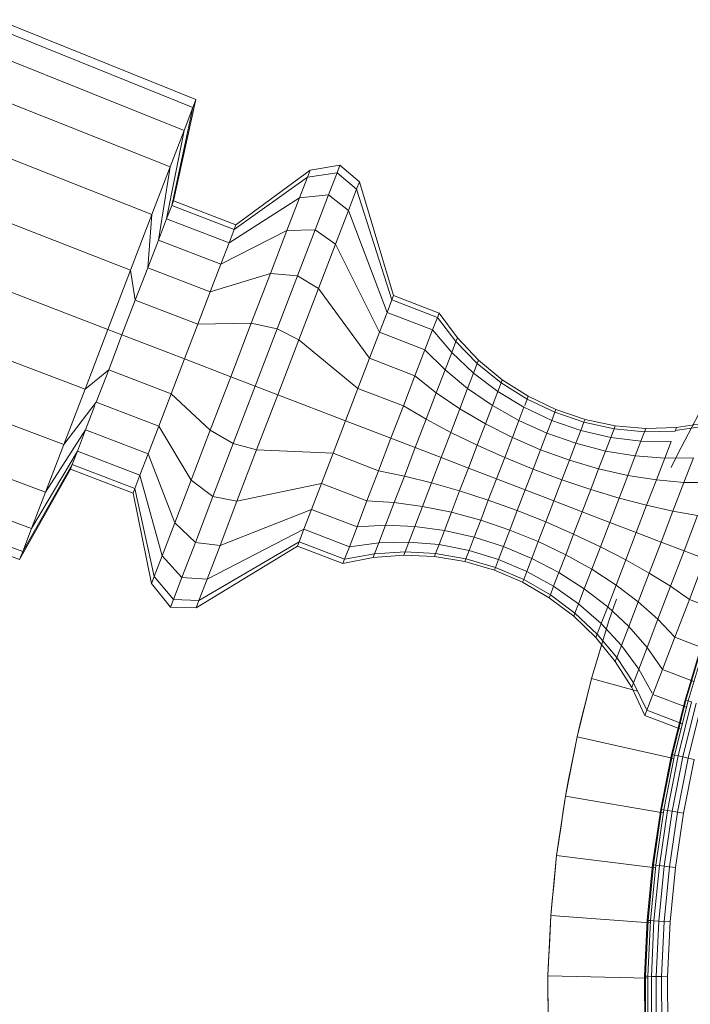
# Model space of a CAD drawing. Header units: centimetres. Extents: x 511 to 2122, y 723 to 1373.
# Tile 11 of 89: x 989.44 to 992.76, y 757.93 to 762.81. Entities that reach past the tile are written whole.
import ezdxf

# ---------------------------------------------------------------- set-up
doc = ezdxf.new("R2010")
doc.units = ezdxf.units.CM
doc.layers.add('G-IMPT', color=8, linetype='Continuous', lineweight=18)
doc.layers.add('I-FURN', color=30, linetype='Continuous', lineweight=18)

# ---------------------------------------------------------------- blocks, each defined once
blk = doc.blocks.new('LUPA - LUPA_skp_-562653-PROJETO_TÉRREO')
at = {"layer": 'G-IMPT'}
for p, q in [((5.3476, 0.2338), (5.238, 0.5401)), ((5.0668, 0.4832), (5.1611, 0.1722)), ((4.893, 0.4348), (4.9719, 0.1199)), ((4.7804, 0.0769), (4.7171, 0.3948)), ((4.5394, 0.3635), (4.5869, 0.0433)), ((5.5307, 0.3045), (5.3476, 0.2338)), ((5.3476, 0.2338), (5.1611, 0.1722)), ((4.3921, 0.0193), (4.3768, 0.1741)), ((5.1611, 0.1722), (4.9719, 0.1199)), ((4.7804, 0.0769), (4.9719, 0.1199)), ((4.5869, 0.0433), (4.7804, 0.0769)), ((4.3921, 0.0193), (4.5869, 0.0433)), ((4.2642, 0.0098), (4.3921, 0.0193))]:
    blk.add_line(p, q, dxfattribs=at)
at = {"layer": 'G-IMPT', "flags": 128}
for points in [[(5.3476, 0.2338), (5.3934, 0.2515), (5.4391, 0.2692), (5.4849, 0.2868), (5.5307, 0.3045)], [(5.1611, 0.1722), (5.2077, 0.1876), (5.2543, 0.203), (5.301, 0.2184), (5.3476, 0.2338)], [(4.9719, 0.1199), (5.0192, 0.133), (5.0665, 0.1461), (5.1138, 0.1591), (5.1611, 0.1722)], [(4.7804, 0.0769), (4.8283, 0.0876), (4.8761, 0.0984), (4.924, 0.1091), (4.9719, 0.1199)], [(4.5869, 0.0433), (4.6353, 0.0517), (4.6836, 0.0601), (4.732, 0.0685), (4.7804, 0.0769)], [(4.3921, 0.0193), (4.4408, 0.0253), (4.4895, 0.0313), (4.5382, 0.0373), (4.5869, 0.0433)], [(4.2642, 0.0098), (4.2942, 0.012), (4.3431, 0.0157), (4.3921, 0.0193)]]:
    blk.add_lwpolyline(points, dxfattribs=at)
blk = doc.blocks.new('LUPA - LUPA_skp_-562654-PROJETO_TÉRREO')
at = {"layer": 'G-IMPT'}
blk.add_line((3.6569, 0.0157), (3.6079, 0.0193), dxfattribs=at)
at = {"layer": 'G-IMPT', "flags": 128}
for points in [[(5.3476, 0.2338), (5.3934, 0.2515), (5.4391, 0.2692), (5.4849, 0.2868), (5.5307, 0.3045)], [(5.5307, 0.3045), (5.4849, 0.2868), (5.4391, 0.2692), (5.3934, 0.2515), (5.3476, 0.2338)], [(5.1611, 0.1722), (5.2077, 0.1876), (5.2543, 0.203), (5.301, 0.2184), (5.3476, 0.2338)], [(5.3476, 0.2338), (5.301, 0.2184), (5.2543, 0.203), (5.2077, 0.1876), (5.1611, 0.1722)], [(4.9719, 0.1199), (5.0192, 0.133), (5.0665, 0.1461), (5.1138, 0.1591), (5.1611, 0.1722)], [(5.1611, 0.1722), (5.1138, 0.1591), (5.0665, 0.1461), (5.0192, 0.133), (4.9719, 0.1199)], [(4.7804, 0.0769), (4.8283, 0.0876), (4.8761, 0.0984), (4.924, 0.1091), (4.9719, 0.1199)], [(4.9719, 0.1199), (4.924, 0.1091), (4.8761, 0.0984), (4.8283, 0.0876), (4.7804, 0.0769)], [(4.5869, 0.0433), (4.6353, 0.0517), (4.6836, 0.0601), (4.732, 0.0685), (4.7804, 0.0769)], [(4.7804, 0.0769), (4.732, 0.0685), (4.6836, 0.0601), (4.6353, 0.0517), (4.5869, 0.0433)], [(3.6079, 0.0193), (3.5592, 0.0253), (3.5105, 0.0313), (3.4618, 0.0373), (3.4131, 0.0433)], [(4.3921, 0.0193), (4.4408, 0.0253), (4.4895, 0.0313), (4.5382, 0.0373), (4.5869, 0.0433)], [(4.5869, 0.0433), (4.5382, 0.0373), (4.4895, 0.0313), (4.4408, 0.0253), (4.3921, 0.0193)], [(4.1963, 0.0048), (4.1472, 0.0036), (4.1211, 0.003)], [(4.3921, 0.0193), (4.3431, 0.0157), (4.2942, 0.012), (4.2452, 0.0084), (4.1963, 0.0048)], [(4.2642, 0.0098), (4.2942, 0.012), (4.3431, 0.0157), (4.3921, 0.0193)]]:
    blk.add_lwpolyline(points, dxfattribs=at)
blk = doc.blocks.new('LUPA - LUPA_skp_-562655-PROJETO_TÉRREO')
at = {"xscale": 0.8734174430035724, "yscale": 0.8734174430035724}
for name, zscale in [('LUPA - LUPA_skp_-562653-PROJETO_TÉRREO', -0.8734174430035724), ('LUPA - LUPA_skp_-562654-PROJETO_TÉRREO', 0.8734174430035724)]:
    blk.add_blockref(name, (0, 0), dxfattribs=dict(at, zscale=zscale))
blk = doc.blocks.new('LUPA - LUPA_skp_-562652-PROJETO_TÉRREO')
at = {"layer": 'G-IMPT'}
for p, q in [((5.9143, 0.5479), (6.1065, 0.6221)), ((6.1151, 0.6014), (5.9218, 0.5269)), ((5.9288, 0.5072), (6.123, 0.5821)), ((5.9349, 0.4904), (6.1299, 0.5656)), ((5.7186, 0.4833), (5.9143, 0.5479)), ((5.9218, 0.5269), (5.7251, 0.4619)), ((5.9218, 0.5269), (5.9143, 0.5479)), ((5.9288, 0.5072), (5.9218, 0.5269)), ((6.1352, 0.5529), (5.9395, 0.4774)), ((6.1385, 0.5449), (5.9424, 0.4693)), ((5.9424, 0.4693), (6.1385, 0.5449)), ((6.1396, 0.5422), (5.9434, 0.4665)), ((5.5201, 0.4283), (5.7186, 0.4833)), ((5.7186, 0.4833), (5.7251, 0.4619)), ((5.7312, 0.4419), (5.9288, 0.5072)), ((5.7364, 0.4248), (5.9349, 0.4904)), ((5.9349, 0.4904), (5.9288, 0.5072)), ((5.9395, 0.4774), (5.9349, 0.4904)), ((5.5255, 0.4066), (5.7251, 0.4619)), ((5.7251, 0.4619), (5.7312, 0.4419)), ((5.7404, 0.4117), (5.9395, 0.4774)), ((5.7429, 0.4034), (5.9424, 0.4693)), ((5.9424, 0.4693), (5.7429, 0.4034)), ((5.9434, 0.4665), (5.7437, 0.4006)), ((5.9395, 0.4774), (5.9424, 0.4693)), ((5.9424, 0.4693), (5.9395, 0.4774)), ((5.9424, 0.4693), (5.9434, 0.4665)), ((5.9434, 0.4665), (5.9424, 0.4693)), ((5.3191, 0.3832), (5.5201, 0.4283)), ((5.5201, 0.4283), (5.5255, 0.4066)), ((5.5306, 0.3864), (5.7312, 0.4419)), ((5.5349, 0.3691), (5.7364, 0.4248)), ((5.7404, 0.4117), (5.5383, 0.3557)), ((5.7312, 0.4419), (5.7364, 0.4248)), ((5.7364, 0.4248), (5.7404, 0.4117)), ((5.7429, 0.4034), (5.7404, 0.4117)), ((5.7404, 0.4117), (5.7429, 0.4034)), ((5.1161, 0.348), (5.3191, 0.3832)), ((5.3191, 0.3832), (5.3234, 0.3613)), ((5.3234, 0.3613), (5.5255, 0.4066)), ((5.5306, 0.3864), (5.3275, 0.3408)), ((5.5255, 0.4066), (5.5306, 0.3864)), ((5.5349, 0.3691), (5.5306, 0.3864)), ((5.5404, 0.3474), (5.7429, 0.4034)), ((5.7429, 0.4034), (5.5404, 0.3474)), ((5.7437, 0.4006), (5.5411, 0.3445)), ((5.7437, 0.4006), (5.7429, 0.4034)), ((5.7429, 0.4034), (5.7437, 0.4006)), ((5.1193, 0.3259), (5.1161, 0.348)), ((5.1193, 0.3259), (5.3234, 0.3613)), ((5.3275, 0.3408), (5.1224, 0.3052)), ((5.3234, 0.3613), (5.3275, 0.3408)), ((5.3275, 0.3408), (5.331, 0.3233)), ((5.331, 0.3233), (5.5349, 0.3691)), ((5.5383, 0.3557), (5.3337, 0.3098)), ((5.5404, 0.3474), (5.3354, 0.3013)), ((5.3354, 0.3013), (5.5404, 0.3474)), ((5.5411, 0.3445), (5.3359, 0.2984)), ((5.5349, 0.3691), (5.5383, 0.3557)), ((5.5383, 0.3557), (5.5404, 0.3474)), ((5.5404, 0.3474), (5.5383, 0.3557)), ((5.5411, 0.3445), (5.5404, 0.3474)), ((5.5404, 0.3474), (5.5411, 0.3445)), ((4.9138, 0.3005), (5.1193, 0.3259)), ((4.9158, 0.2798), (5.1224, 0.3052)), ((5.1224, 0.3052), (5.1193, 0.3259)), ((5.125, 0.2875), (5.1224, 0.3052)), ((5.125, 0.2875), (5.331, 0.3233)), ((5.3337, 0.3098), (5.1271, 0.2739)), ((5.3354, 0.3013), (5.1283, 0.2654)), ((5.1283, 0.2654), (5.3354, 0.3013)), ((5.3359, 0.2984), (5.1288, 0.2625)), ((5.331, 0.3233), (5.3337, 0.3098)), ((5.3354, 0.3013), (5.3337, 0.3098)), ((5.3337, 0.3098), (5.3354, 0.3013)), ((5.3354, 0.3013), (5.3359, 0.2984)), ((5.3354, 0.3013), (5.3359, 0.2984)), ((4.9176, 0.2619), (5.125, 0.2875)), ((4.9176, 0.2619), (4.9189, 0.2483)), ((5.1271, 0.2739), (4.9189, 0.2483)), ((5.1283, 0.2654), (4.9198, 0.2397)), ((5.1288, 0.2625), (4.9201, 0.2367)), ((5.0279, 0.253), (5.1283, 0.2654)), ((5.1271, 0.2739), (5.125, 0.2875)), ((5.1283, 0.2654), (5.1271, 0.2739)), ((5.1283, 0.2654), (5.1271, 0.2739)), ((5.1288, 0.2625), (5.1283, 0.2654)), ((5.1288, 0.2625), (5.1283, 0.2654)), ((4.9189, 0.2483), (4.7098, 0.2328)), ((4.9198, 0.2397), (4.7102, 0.2242)), ((4.9201, 0.2367), (4.7104, 0.2213)), ((4.9189, 0.2483), (4.9198, 0.2397)), ((4.9198, 0.2397), (4.9201, 0.2367))]:
    blk.add_line(p, q, dxfattribs=at)
blk = doc.blocks.new('LUPA - LUPA_skp_-562651-PROJETO_TÉRREO')
at = {"layer": 'G-IMPT'}
for p, q in [((18.9955, 7.3733), (17.9361, 7.3555)), ((17.9361, 7.3555), (17.8608, 6.8476)), ((17.9361, 7.3555), (17.9361, 7.3139)), ((18.9955, 7.3311), (17.9361, 7.3139)), ((17.1527, 7.3081), (17.0332, 7.2654)), ((17.2828, 7.2324), (17.1527, 7.3081)), ((17.1527, 7.2682), (17.1527, 7.3081)), ((17.9361, 7.3139), (17.8608, 6.8234)), ((17.9361, 7.3139), (17.9361, 7.192)), ((17.0332, 7.2654), (16.6732, 6.8)), ((17.0332, 7.2269), (16.6732, 6.7773)), ((17.1527, 7.2682), (17.0332, 7.2269)), ((17.0332, 7.2654), (17.0332, 7.2269)), ((17.0332, 7.114), (17.0332, 7.2269)), ((17.2828, 7.195), (17.1527, 7.2682)), ((17.1527, 7.151), (17.1527, 7.2682)), ((17.5286, 6.8476), (17.2828, 7.2324)), ((17.2828, 7.195), (17.2828, 7.2324)), ((17.5286, 6.8234), (17.2828, 7.195)), ((17.2828, 7.195), (17.2828, 7.0854)), ((17.9361, 7.192), (17.8608, 6.7522)), ((18.9955, 7.2074), (17.9361, 7.192)), ((17.9361, 7.192), (17.9361, 6.9981)), ((17.1527, 7.151), (17.0332, 7.114)), ((17.2828, 7.0854), (17.1527, 7.151)), ((17.1527, 7.151), (17.1527, 6.9646)), ((17.0332, 7.114), (16.6732, 6.7109)), ((17.0332, 6.9344), (17.0332, 7.114)), ((17.5286, 6.7522), (17.2828, 7.0854)), ((17.2828, 7.0854), (17.2828, 6.9111)), ((17.9361, 6.9981), (17.8608, 6.639)), ((18.9955, 7.0107), (17.9361, 6.9981)), ((17.9361, 6.7454), (17.9361, 6.9981)), ((14.7638, 6.9658), (14.5719, 6.9658)), ((14.7638, 6.9375), (14.5754, 6.9375)), ((14.8742, 6.8604), (14.7638, 6.9658)), ((14.7638, 6.9375), (14.7638, 6.9658)), ((14.8742, 6.8357), (14.7638, 6.9375)), ((14.7638, 6.9375), (14.7638, 6.8545)), ((17.0332, 6.9344), (16.6732, 6.6053)), ((17.1527, 6.9646), (17.0332, 6.9344)), ((17.0332, 6.9344), (17.0332, 6.7003)), ((17.2828, 6.9111), (17.1527, 6.9646)), ((17.1527, 6.7217), (17.1527, 6.9646)), ((17.5286, 6.639), (17.2828, 6.9111)), ((17.2828, 6.9111), (17.2828, 6.6839)), ((14.7638, 6.8545), (14.5856, 6.8545)), ((14.7638, 6.7225), (14.7638, 6.8545)), ((14.8742, 6.7633), (14.7698, 6.8495)), ((14.8742, 6.8357), (14.8742, 6.8604)), ((14.9964, 6.7691), (14.8742, 6.8604)), ((14.8742, 6.8357), (14.8742, 6.8604)), ((14.9964, 6.7475), (14.8742, 6.8357)), ((14.8742, 6.7633), (14.8742, 6.8357)), ((17.8608, 6.8476), (17.5286, 6.8476)), ((17.5286, 6.8476), (17.5286, 6.8234)), ((17.8608, 6.8476), (17.8608, 6.8234)), ((16.4316, 6.8), (16.3027, 6.7184)), ((16.6732, 6.8), (16.4316, 6.8)), ((16.4316, 6.7773), (16.4316, 6.8)), ((16.6732, 6.8), (16.6732, 6.7773)), ((17.8608, 6.8234), (17.5286, 6.8234)), ((17.5286, 6.8234), (17.5286, 6.7522)), ((17.8608, 6.7522), (17.8608, 6.8234)), ((14.9964, 6.6842), (14.8742, 6.7633)), ((14.8742, 6.648), (14.8742, 6.7633)), ((15.1287, 6.6932), (14.9964, 6.7691)), ((14.9964, 6.7691), (14.9964, 6.7475)), ((14.9964, 6.7475), (14.9964, 6.7691)), ((15.1287, 6.6742), (14.9964, 6.7475)), ((14.9964, 6.7475), (14.9964, 6.6842)), ((16.4316, 6.7773), (16.3027, 6.6986)), ((16.6732, 6.7773), (16.4316, 6.7773)), ((16.4316, 6.7773), (16.4316, 6.7109)), ((16.6732, 6.7773), (16.6732, 6.7109)), ((17.8608, 6.7522), (17.5286, 6.7522)), ((17.5286, 6.639), (17.5286, 6.7522)), ((17.8608, 6.7522), (17.8608, 6.639)), ((17.9361, 6.7454), (17.8608, 6.4915)), ((18.9955, 6.7543), (17.9361, 6.7454)), ((17.9361, 6.7454), (17.9361, 6.4511)), ((14.7638, 6.7225), (14.597, 6.7225)), ((14.8742, 6.648), (14.7638, 6.7225)), ((14.7638, 6.7225), (14.7638, 6.5505)), ((15.1287, 6.6742), (15.1287, 6.6932)), ((15.2691, 6.6337), (15.1287, 6.6932)), ((15.1287, 6.6742), (15.1287, 6.6932)), ((16.3027, 6.7184), (16.1649, 6.653)), ((16.3027, 6.6986), (16.1649, 6.6353)), ((16.3027, 6.6986), (16.3027, 6.7184)), ((16.3027, 6.7184), (16.3027, 6.6986)), ((16.4316, 6.7109), (16.3027, 6.6403)), ((16.3027, 6.6403), (16.3027, 6.6986)), ((16.6732, 6.7109), (16.4316, 6.7109)), ((16.4316, 6.7109), (16.4316, 6.6053)), ((16.6732, 6.6053), (16.6732, 6.7109)), ((17.0332, 6.7003), (16.6732, 6.4676)), ((17.1527, 6.7217), (17.0332, 6.7003)), ((17.0332, 6.4278), (17.0332, 6.7003)), ((17.2828, 6.6839), (17.1527, 6.7217)), ((17.1527, 6.7217), (17.1527, 6.4389)), ((14.9964, 6.5835), (14.8742, 6.648)), ((14.8742, 6.4979), (14.8742, 6.648)), ((15.1287, 6.6184), (14.9964, 6.6842)), ((14.9964, 6.6842), (14.9964, 6.5835)), ((15.2691, 6.6167), (15.1287, 6.6742)), ((15.1287, 6.6184), (15.1287, 6.6742)), ((16.1649, 6.653), (16.0202, 6.6046)), ((16.1649, 6.653), (16.1649, 6.6353)), ((16.1649, 6.6353), (16.1649, 6.653)), ((16.3027, 6.6403), (16.1649, 6.5836)), ((16.3027, 6.5476), (16.3027, 6.6403)), ((17.5286, 6.4915), (17.2828, 6.6839)), ((17.2828, 6.4193), (17.2828, 6.6839)), ((17.8608, 6.639), (17.5286, 6.639)), ((17.5286, 6.4915), (17.5286, 6.639)), ((17.8608, 6.5092), (17.8608, 6.639)), ((15.2691, 6.5669), (15.1287, 6.6184)), ((15.1287, 6.6184), (15.1287, 6.5298)), ((15.4157, 6.5916), (15.2691, 6.6337)), ((15.2691, 6.6337), (15.2691, 6.6167)), ((15.2691, 6.6337), (15.2691, 6.6167)), ((15.4157, 6.576), (15.2691, 6.6167)), ((15.2691, 6.6167), (15.2691, 6.5669)), ((15.5664, 6.5673), (15.4157, 6.5916)), ((15.4157, 6.5916), (15.4157, 6.576)), ((15.4157, 6.576), (15.4157, 6.5916)), ((16.0202, 6.6046), (15.8708, 6.5739)), ((16.0202, 6.5886), (15.8708, 6.559)), ((16.1649, 6.6353), (16.0202, 6.5886)), ((16.0202, 6.6046), (16.0202, 6.5886)), ((16.0202, 6.5886), (16.0202, 6.6046)), ((16.0202, 6.5417), (16.0202, 6.5886)), ((16.1649, 6.6353), (16.1649, 6.5836)), ((16.4316, 6.6053), (16.3027, 6.5476)), ((16.6732, 6.6053), (16.4316, 6.6053)), ((16.4316, 6.4676), (16.4316, 6.6053)), ((16.6732, 6.6053), (16.6732, 6.4676)), ((14.7638, 6.5505), (14.6083, 6.5505)), ((14.8742, 6.4979), (14.7638, 6.5505)), ((14.7638, 6.3502), (14.7638, 6.5505)), ((15.1287, 6.5298), (14.9964, 6.5835)), ((14.9964, 6.5835), (14.9964, 6.4522)), ((15.4157, 6.5304), (15.2691, 6.5669)), ((15.2691, 6.4877), (15.2691, 6.5669)), ((15.5664, 6.5526), (15.4157, 6.576)), ((15.4157, 6.576), (15.4157, 6.5304)), ((15.5664, 6.5526), (15.5664, 6.5673)), ((15.7188, 6.5614), (15.5664, 6.5673)), ((15.5664, 6.5673), (15.5664, 6.5526)), ((15.7188, 6.5469), (15.5664, 6.5526)), ((15.5664, 6.5526), (15.5664, 6.5095)), ((15.8708, 6.5739), (15.7188, 6.5614)), ((15.7188, 6.5614), (15.7188, 6.5469)), ((15.7188, 6.5469), (15.7188, 6.5614)), ((15.8708, 6.559), (15.7188, 6.5469)), ((15.7188, 6.5043), (15.7188, 6.5469)), ((15.8708, 6.5739), (15.8708, 6.559)), ((15.8708, 6.5739), (15.8708, 6.559)), ((15.8708, 6.559), (15.8708, 6.5151)), ((16.0202, 6.5417), (15.8708, 6.5151)), ((16.1649, 6.5836), (16.0202, 6.5417)), ((16.0202, 6.5417), (16.0202, 6.4671)), ((16.1649, 6.5013), (16.1649, 6.5836)), ((16.3027, 6.5476), (16.1649, 6.5013)), ((16.3027, 6.5476), (16.3027, 6.4269)), ((14.9964, 6.4522), (14.8742, 6.4979)), ((14.8742, 6.4979), (14.8742, 6.323)), ((15.1287, 6.5298), (15.2691, 6.4877)), ((15.1287, 6.4142), (15.1287, 6.5298)), ((15.5664, 6.5095), (15.4157, 6.5304)), ((15.4157, 6.5304), (15.4157, 6.4579)), ((15.7188, 6.5043), (15.5664, 6.5095)), ((15.5664, 6.4408), (15.5664, 6.5095)), ((15.8708, 6.5151), (15.7188, 6.5043)), ((15.7188, 6.5043), (15.7188, 6.4366)), ((15.8708, 6.4454), (15.8708, 6.5151)), ((16.1649, 6.5013), (16.0202, 6.4671)), ((16.1649, 6.3941), (16.1649, 6.5013)), ((17.8608, 6.4915), (17.5286, 6.4915)), ((17.5286, 6.3197), (17.5286, 6.4915)), ((17.8608, 6.3197), (17.8608, 6.4915)), ((15.1287, 6.4142), (14.9964, 6.4522)), ((14.9964, 6.2994), (14.9964, 6.4522)), ((15.4157, 6.4579), (15.2691, 6.4877)), ((15.2691, 6.4877), (15.2691, 6.3845)), ((15.5664, 6.4408), (15.4157, 6.4579)), ((15.4157, 6.4579), (15.4157, 6.3634)), ((15.7188, 6.4366), (15.5664, 6.4408)), ((15.5664, 6.4408), (15.5664, 6.3513)), ((15.8708, 6.4454), (15.7188, 6.4366)), ((16.0202, 6.4671), (15.8708, 6.4454)), ((15.8708, 6.4454), (15.8708, 6.3546)), ((16.0202, 6.3699), (16.0202, 6.4671)), ((16.4316, 6.4676), (16.3027, 6.4269)), ((16.6732, 6.4676), (16.4316, 6.4676)), ((16.4316, 6.3073), (16.4316, 6.4676)), ((16.6732, 6.4676), (16.6732, 6.3073)), ((17.9361, 6.4511), (17.8608, 6.3197)), ((18.9955, 6.4557), (17.9361, 6.4511)), ((17.9361, 6.4511), (17.9361, 6.1353)), ((15.2691, 6.3845), (15.1287, 6.4142)), ((15.1287, 6.2797), (15.1287, 6.4142)), ((15.7188, 6.3484), (15.7188, 6.4366)), ((16.1649, 6.3941), (16.0202, 6.3699)), ((16.3027, 6.4269), (16.1649, 6.3941)), ((16.1649, 6.3941), (16.1649, 6.2693)), ((16.3027, 6.4269), (16.3027, 6.2862)), ((17.0332, 6.4278), (16.6732, 6.3073)), ((17.1527, 6.4389), (17.0332, 6.4278)), ((17.0332, 6.1353), (17.0332, 6.4278)), ((17.2828, 6.4193), (17.1527, 6.4389)), ((17.1527, 6.4389), (17.1527, 6.1353)), ((17.5286, 6.3197), (17.2828, 6.4193)), ((17.2828, 6.4193), (17.2828, 6.1353)), ((14.7638, 6.3502), (14.6148, 6.3502)), ((14.8742, 6.323), (14.7638, 6.3502)), ((14.7638, 6.1353), (14.7638, 6.3502)), ((15.4157, 6.3634), (15.2691, 6.3845)), ((15.2691, 6.3845), (15.2691, 6.2643)), ((15.5664, 6.3513), (15.4157, 6.3634)), ((15.4157, 6.2534), (15.4157, 6.3634)), ((15.7188, 6.3484), (15.5664, 6.3513)), ((15.5664, 6.3513), (15.5664, 6.2471)), ((15.8708, 6.3546), (15.7188, 6.3484)), ((15.7188, 6.2456), (15.7188, 6.3484)), ((16.0202, 6.3699), (15.8708, 6.3546)), ((15.8708, 6.3546), (15.8708, 6.2488)), ((16.0202, 6.2568), (16.0202, 6.3699)), ((14.9964, 6.2994), (14.8742, 6.323)), ((14.8742, 6.323), (14.8742, 6.1353)), ((15.1287, 6.2797), (14.9964, 6.2994)), ((14.9964, 6.1353), (14.9964, 6.2994)), ((16.4316, 6.3073), (16.3027, 6.2862)), ((16.6732, 6.3073), (16.4316, 6.3073)), ((16.4316, 6.1353), (16.4316, 6.3073)), ((16.6732, 6.3073), (16.6732, 6.1353)), ((17.8608, 6.3197), (17.5286, 6.3197)), ((17.5286, 6.1353), (17.5286, 6.3197)), ((17.8608, 6.3197), (17.8608, 6.1353)), ((15.2691, 6.2643), (15.1287, 6.2797)), ((15.1287, 6.2797), (15.1287, 6.1353)), ((15.4157, 6.2534), (15.2691, 6.2643)), ((15.2691, 6.1353), (15.2691, 6.2643)), ((15.5664, 6.2471), (15.4157, 6.2534)), ((15.4157, 6.2534), (15.4157, 6.1353)), ((15.7188, 6.2456), (15.5664, 6.2471)), ((15.5664, 6.2471), (15.5664, 6.1353)), ((15.8708, 6.2488), (15.7188, 6.2456)), ((15.7188, 6.2456), (15.7188, 6.1353)), ((16.0202, 6.2568), (15.8708, 6.2488)), ((15.8708, 6.2488), (15.8708, 6.1353)), ((16.1649, 6.2693), (16.0202, 6.2568)), ((16.0202, 6.1353), (16.0202, 6.2568)), ((16.3027, 6.2862), (16.1649, 6.2693)), ((16.1649, 6.2693), (16.1649, 6.1353)), ((16.3027, 6.1353), (16.3027, 6.2862)), ((14.8742, 6.1353), (14.7638, 6.1353)), ((14.9964, 6.1353), (14.8742, 6.1353)), ((14.8742, 6.1353), (14.8742, 5.9476)), ((15.1287, 6.1353), (14.9964, 6.1353)), ((14.9964, 5.9713), (14.9964, 6.1353)), ((15.2691, 6.1353), (15.1287, 6.1353)), ((15.1287, 6.1353), (15.1287, 5.9909)), ((15.4157, 6.1353), (15.2691, 6.1353)), ((15.2691, 6.0063), (15.2691, 6.1353)), ((15.5664, 6.1353), (15.4157, 6.1353)), ((15.4157, 6.1353), (15.4157, 6.0172)), ((15.7188, 6.1353), (15.5664, 6.1353)), ((15.5664, 6.1353), (15.5664, 6.0235)), ((15.8708, 6.1353), (15.7188, 6.1353)), ((15.7188, 6.1353), (15.7188, 6.025)), ((16.0202, 6.1353), (15.8708, 6.1353)), ((15.8708, 6.1353), (15.8708, 6.0218)), ((16.1649, 6.1353), (16.0202, 6.1353)), ((16.0202, 6.1353), (16.0202, 6.0139)), ((16.3027, 6.1353), (16.1649, 6.1353)), ((16.1649, 6.0013), (16.1649, 6.1353)), ((16.4316, 6.1353), (16.3027, 6.1353)), ((16.3027, 5.9844), (16.3027, 6.1353)), ((16.6732, 6.1353), (16.4316, 6.1353)), ((16.4316, 6.1353), (16.4316, 5.9633)), ((17.0332, 6.1353), (16.6732, 6.1353)), ((16.6732, 6.1353), (16.6732, 5.9633)), ((17.1527, 6.1353), (17.0332, 6.1353)), ((17.0332, 6.1353), (17.0332, 5.8428)), ((17.2828, 6.1353), (17.1527, 6.1353)), ((17.1527, 5.8318), (17.1527, 6.1353)), ((17.5286, 6.1353), (17.2828, 6.1353)), ((17.2828, 6.1353), (17.2828, 5.8514)), ((17.8608, 6.1353), (17.5286, 6.1353)), ((17.5286, 5.9509), (17.5286, 6.1353)), ((17.9361, 6.1353), (17.8608, 6.1353)), ((17.8608, 5.9509), (17.8608, 6.1353)), ((18.9955, 6.1353), (17.9361, 6.1353)), ((17.9361, 5.8195), (17.9361, 6.1353)), ((15.2691, 6.0063), (15.1287, 5.9909)), ((15.4157, 6.0172), (15.2691, 6.0063)), ((15.2691, 6.0063), (15.2691, 5.8861)), ((15.5664, 6.0235), (15.4157, 6.0172)), ((15.4157, 6.0172), (15.4157, 5.9072)), ((15.7188, 6.025), (15.5664, 6.0235)), ((15.5664, 6.0235), (15.5664, 5.9193)), ((15.8708, 6.0218), (15.7188, 6.025)), ((15.7188, 5.9223), (15.7188, 6.025)), ((16.0202, 6.0139), (15.8708, 6.0218)), ((15.8708, 5.916), (15.8708, 6.0218)), ((16.1649, 6.0013), (16.0202, 6.0139)), ((16.0202, 6.0139), (16.0202, 5.9007)), ((14.9964, 5.9713), (14.8742, 5.9476)), ((15.1287, 5.9909), (14.9964, 5.9713)), ((14.9964, 5.9713), (14.9964, 5.8184)), ((15.1287, 5.9909), (15.1287, 5.8564)), ((16.3027, 5.9844), (16.1649, 6.0013)), ((16.1649, 5.8765), (16.1649, 6.0013)), ((16.4316, 5.9633), (16.3027, 5.9844)), ((16.3027, 5.9844), (16.3027, 5.8438)), ((16.6732, 5.9633), (16.4316, 5.9633)), ((16.4316, 5.9633), (16.4316, 5.803)), ((17.0332, 5.8428), (16.6732, 5.9633)), ((16.6732, 5.803), (16.6732, 5.9633)), ((15.4157, 5.9072), (15.2691, 5.8861)), ((15.5664, 5.9193), (15.4157, 5.9072)), ((15.4157, 5.9072), (15.4157, 5.8127)), ((15.7188, 5.9223), (15.5664, 5.9193)), ((15.5664, 5.8298), (15.5664, 5.9193)), ((15.8708, 5.916), (15.7188, 5.9223)), ((15.7188, 5.9223), (15.7188, 5.834)), ((16.0202, 5.9007), (15.8708, 5.916)), ((15.8708, 5.8252), (15.8708, 5.916)), ((17.5286, 5.9509), (17.2828, 5.8514)), ((17.8608, 5.9509), (17.5286, 5.9509)), ((17.5286, 5.9509), (17.5286, 5.7792)), ((17.9361, 5.8195), (17.8608, 5.9509)), ((17.8608, 5.9509), (17.8608, 5.7792)), ((15.1287, 5.8564), (14.9964, 5.8184)), ((15.2691, 5.8861), (15.1287, 5.8564)), ((15.1287, 5.7408), (15.1287, 5.8564)), ((15.2691, 5.8861), (15.2691, 5.7829)), ((16.1649, 5.8765), (16.0202, 5.9007)), ((16.0202, 5.9007), (16.0202, 5.8035)), ((16.3027, 5.8438), (16.1649, 5.8765)), ((16.1649, 5.7693), (16.1649, 5.8765)), ((14.9964, 5.8184), (14.8742, 5.7728)), ((14.9964, 5.8184), (14.9964, 5.6871)), ((15.4157, 5.8127), (15.2691, 5.7829)), ((15.5664, 5.8298), (15.4157, 5.8127)), ((15.4157, 5.7402), (15.4157, 5.8127)), ((15.7188, 5.834), (15.5664, 5.8298)), ((15.5664, 5.7612), (15.5664, 5.8298)), ((15.8708, 5.8252), (15.7188, 5.834)), ((15.7188, 5.834), (15.7188, 5.7663)), ((16.0202, 5.8035), (15.8708, 5.8252)), ((15.8708, 5.8252), (15.8708, 5.7555)), ((16.4316, 5.803), (16.3027, 5.8438)), ((16.3027, 5.723), (16.3027, 5.8438)), ((17.1527, 5.8318), (17.0332, 5.8428)), ((17.0332, 5.8428), (17.0332, 5.5703)), ((17.2828, 5.8514), (17.1527, 5.8318)), ((17.1527, 5.5489), (17.1527, 5.8318)), ((17.2828, 5.8514), (17.2828, 5.5868)), ((18.9955, 5.8149), (17.9361, 5.8195)), ((17.9361, 5.5252), (17.9361, 5.8195)), ((15.2691, 5.7829), (15.1287, 5.7408)), ((15.2691, 5.7829), (15.2691, 5.7037)), ((15.5664, 5.7612), (15.4157, 5.7402)), ((15.7188, 5.7663), (15.5664, 5.7612)), ((15.5664, 5.718), (15.5664, 5.7612)), ((15.8708, 5.7555), (15.7188, 5.7663)), ((15.7188, 5.7663), (15.7188, 5.7237)), ((16.1649, 5.7693), (16.0202, 5.8035)), ((16.0202, 5.7289), (16.0202, 5.8035)), ((16.3027, 5.723), (16.1649, 5.7693)), ((16.1649, 5.7693), (16.1649, 5.687)), ((16.6732, 5.803), (16.4316, 5.803)), ((16.4316, 5.6653), (16.4316, 5.803)), ((17.0332, 5.5703), (16.6732, 5.803)), ((16.6732, 5.803), (16.6732, 5.6653)), ((17.5286, 5.7792), (17.2828, 5.5868)), ((17.8608, 5.7792), (17.5286, 5.7792)), ((17.5286, 5.7792), (17.5286, 5.6316)), ((17.9361, 5.5252), (17.8608, 5.7792)), ((17.8608, 5.6316), (17.8608, 5.7792)), ((15.1287, 5.7408), (14.9964, 5.6871)), ((15.1287, 5.7408), (15.1287, 5.6522)), ((15.4157, 5.7402), (15.2691, 5.7037)), ((15.4157, 5.6946), (15.4157, 5.7402)), ((15.5664, 5.718), (15.4157, 5.6946)), ((15.7188, 5.7237), (15.5664, 5.718)), ((15.5664, 5.7033), (15.5664, 5.718)), ((15.5664, 5.7033), (15.5664, 5.718)), ((15.5664, 5.7033), (15.7188, 5.7092)), ((15.7188, 5.7092), (15.7188, 5.7237)), ((15.8708, 5.7117), (15.7188, 5.7237)), ((15.7188, 5.7092), (15.7188, 5.7237)), ((15.7188, 5.7092), (15.8708, 5.6967)), ((16.0202, 5.7289), (15.8708, 5.7555)), ((15.8708, 5.7117), (15.8708, 5.7453)), ((15.8708, 5.7117), (15.8708, 5.6967)), ((16.0202, 5.6821), (15.8708, 5.7117)), ((15.8708, 5.7117), (15.8708, 5.6967)), ((16.1649, 5.687), (16.0202, 5.7289)), ((16.0202, 5.7289), (16.0202, 5.6821)), ((16.4316, 5.6653), (16.3027, 5.723)), ((16.3027, 5.6303), (16.3027, 5.723)), ((15.2691, 5.7037), (15.1287, 5.6522)), ((15.2691, 5.7037), (15.2691, 5.6539)), ((15.4157, 5.6946), (15.2691, 5.6539)), ((15.2691, 5.6369), (15.4157, 5.6791)), ((15.4157, 5.6791), (15.5664, 5.7033)), ((15.4157, 5.6791), (15.4157, 5.6946)), ((15.4157, 5.6946), (15.4157, 5.6791)), ((15.8708, 5.6967), (16.0202, 5.6661)), ((16.0202, 5.6661), (16.0202, 5.6821)), ((16.1649, 5.6353), (16.0202, 5.6821)), ((16.0202, 5.6661), (16.0202, 5.6821)), ((16.0202, 5.6661), (16.1649, 5.6177)), ((16.3027, 5.6303), (16.1649, 5.687)), ((16.1649, 5.6353), (16.1649, 5.687)), ((16.6732, 5.6653), (16.4316, 5.6653)), ((16.4316, 5.6653), (16.4316, 5.5597)), ((17.0332, 5.3362), (16.6732, 5.6653)), ((16.6732, 5.6653), (16.6732, 5.5597)), ((15.2691, 5.6539), (15.1287, 5.5965)), ((15.1287, 5.5775), (15.2691, 5.6369)), ((15.2691, 5.6539), (15.2691, 5.6369)), ((15.2691, 5.6369), (15.2691, 5.6539)), ((16.1649, 5.6353), (16.1649, 5.6177)), ((16.3027, 5.5721), (16.1649, 5.6353)), ((16.1649, 5.6353), (16.1649, 5.6177)), ((16.1649, 5.6177), (16.3027, 5.5522)), ((16.4316, 5.5597), (16.3027, 5.6303)), ((16.3027, 5.6303), (16.3027, 5.5721)), ((17.5286, 5.6316), (17.2828, 5.3596)), ((17.8608, 5.6316), (17.5286, 5.6316)), ((17.5286, 5.6316), (17.5286, 5.5184)), ((17.9361, 5.2725), (17.8608, 5.6316)), ((17.8608, 5.6316), (17.8608, 5.5184)), ((14.9964, 5.5015), (15.1287, 5.5775)), ((15.13, 5.5942), (14.9977, 5.5209)), ((15.1287, 5.5965), (15.1287, 5.5775)), ((15.1287, 5.5965), (15.1287, 5.5775)), ((16.3027, 5.5522), (16.3027, 5.5721)), ((16.4316, 5.4933), (16.3027, 5.5721)), ((16.3027, 5.5522), (16.3027, 5.5721)), ((17.1527, 5.5489), (17.0332, 5.5703)), ((17.0332, 5.5703), (17.0332, 5.3362)), ((17.2828, 5.5868), (17.1527, 5.5489)), ((17.2828, 5.3596), (17.2828, 5.5868)), ((16.3027, 5.5522), (16.4316, 5.4706)), ((16.6732, 5.5597), (16.4316, 5.5597)), ((16.4316, 5.5597), (16.4316, 5.4933)), ((17.0332, 5.1566), (16.6732, 5.5597)), ((16.6732, 5.4933), (16.6732, 5.5597)), ((17.1527, 5.5489), (17.1527, 5.306)), ((17.5286, 5.5184), (17.2828, 5.1852)), ((17.8608, 5.5184), (17.5286, 5.5184)), ((17.5286, 5.4473), (17.5286, 5.5184)), ((17.9361, 5.0786), (17.8608, 5.5184)), ((17.8608, 5.5184), (17.8608, 5.4473)), ((18.9955, 5.5163), (17.9361, 5.5252)), ((17.9361, 5.2725), (17.9361, 5.5252)), ((16.6732, 5.4933), (16.4316, 5.4933)), ((16.4316, 5.4706), (16.4316, 5.4933)), ((16.4316, 5.4706), (16.6732, 5.4706)), ((17.0332, 5.0438), (16.6732, 5.4933)), ((16.6732, 5.4933), (16.6732, 5.4706)), ((16.6732, 5.4706), (17.0332, 5.0052)), ((17.5286, 5.4473), (17.2828, 5.0756)), ((17.2828, 5.0382), (17.5286, 5.423)), ((17.8608, 5.4473), (17.5286, 5.4473)), ((17.5286, 5.4473), (17.5286, 5.423)), ((17.5286, 5.423), (17.8608, 5.423)), ((17.9361, 4.9567), (17.8608, 5.4473)), ((17.8608, 5.4473), (17.8608, 5.423)), ((17.8608, 5.423), (17.9361, 4.9152)), ((17.1527, 5.306), (17.0332, 5.3362)), ((17.0332, 5.3362), (17.0332, 5.1566)), ((17.2828, 5.3596), (17.1527, 5.306)), ((17.2828, 5.1852), (17.2828, 5.3596)), ((17.1527, 5.306), (17.1527, 5.1196)), ((18.9955, 5.2599), (17.9361, 5.2725)), ((17.9361, 5.0786), (17.9361, 5.2725)), ((17.2828, 5.1852), (17.1527, 5.1196)), ((17.2828, 5.1852), (17.2828, 5.0756)), ((17.1527, 5.1196), (17.0332, 5.1566)), ((17.0332, 5.1566), (17.0332, 5.0438)), ((17.1527, 5.0025), (17.1527, 5.1196)), ((17.2828, 5.0756), (17.1527, 5.0025)), ((17.2828, 5.0756), (17.2828, 5.0382)), ((18.9955, 5.0632), (17.9361, 5.0786)), ((17.9361, 4.9567), (17.9361, 5.0786)), ((17.1527, 5.0025), (17.0332, 5.0438)), ((17.0332, 5.0438), (17.0332, 5.0052)), ((17.1527, 4.9625), (17.2828, 5.0382)), ((17.0332, 5.0052), (17.1527, 4.9625)), ((17.1527, 5.0025), (17.1527, 4.9625)), ((18.9955, 4.9395), (17.9361, 4.9567)), ((17.9361, 4.9567), (17.9361, 4.9152)), ((17.9361, 4.9152), (18.9955, 4.8973))]:
    blk.add_line(p, q, dxfattribs=at)
blk = doc.blocks.new('LUPA - LUPA-562935-PROJETO_TÉRREO')
at = {"rotation": 90.00000000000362}
for name, p, xscale, yscale, zscale in [('LUPA - LUPA_skp_-562655-PROJETO_TÉRREO', (15.1057, 0.209), 1.741532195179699, 1.741532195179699, 1.741532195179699), ('LUPA - LUPA_skp_-562652-PROJETO_TÉRREO', (14.917, 0.3351), 1.318770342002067, 1.318770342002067, 1.318770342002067)]:
    blk.add_blockref(name, p, dxfattribs=dict(at, xscale=xscale, yscale=yscale, zscale=zscale))
blk.add_blockref('LUPA - LUPA_skp_-562651-PROJETO_TÉRREO', (0, 0))

msp = doc.modelspace()

# ---------------------------------------------------------------- block references
at = {"layer": 'I-FURN', "rotation": 158.9999999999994}
msp.add_blockref('LUPA - LUPA-562935-PROJETO_TÉRREO', (1008.8165, 760.5732), dxfattribs=at)

doc.saveas('drawing.dxf')
